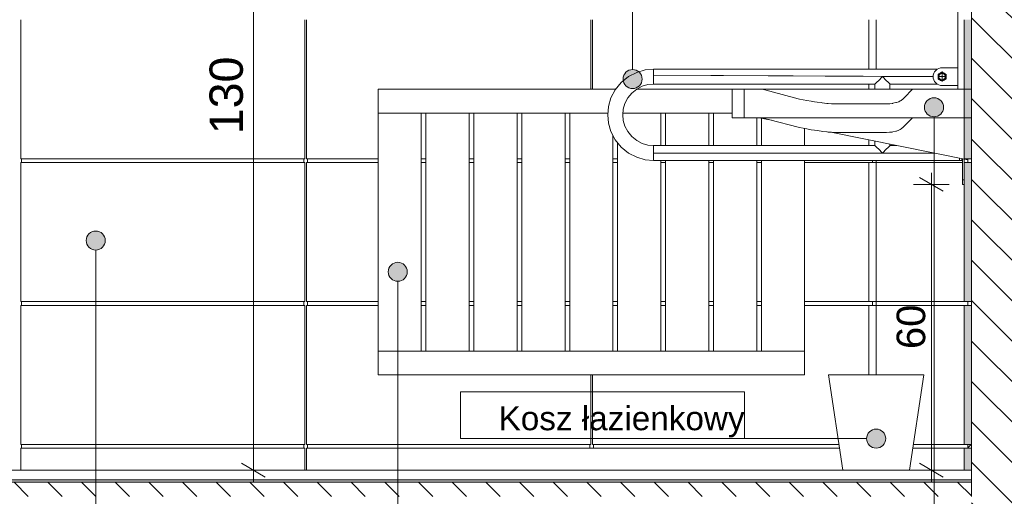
# Model space of a CAD drawing. Extents: x 180 to 5640, y 54 to 2910.
# Tile 5 of 8: x 3516 to 4549, y 749 to 1249. Entities that reach past the tile are written whole.
import ezdxf
from ezdxf.xclip import XClip

# ---------------------------------------------------------------- set-up
doc = ezdxf.new("R2010")
doc.units = 0
doc.header["$MEASUREMENT"] = 0
doc.header["$XCLIPFRAME"] = 0
for name, color, linetype in [('300-W Płytki wnętrza', 7, 'Continuous'), ('331-W Wyposażenie stałe - łazienka', 7, 'Continuous'), ('332-W Wyposażenie dodatkowe - łazienka', 7, 'Continuous'), ('380-W Istniejące elementy_ rury_ skrzynki', 7, 'Continuous'), ('399-W Wymiary i opisy', 7, 'Continuous'), ('420-K Ściany', 7, 'Continuous'), ('460-K Stropy - wymieniane warstwy', 7, 'Continuous'), ('820-G Rysunki Obrazki', 7, 'Continuous')]:
    doc.layers.add(name, color=color, linetype=linetype)
doc.styles.add('STYL_AUTOMATYCZNY_2', font='arial.ttf')
doc.styles.add('STYL_AUTOMATYCZNY_3', font='arial.ttf')
pattern_1 = [(45, (26584.86, 776.43), (-88.38835, 88.38835), []), (45, (26567.18, 794.11), (-88.38835, 88.38835), []), (45, (26549.5, 811.79), (-88.38835, 88.38835), [])]

# ---------------------------------------------------------------- blocks, each defined once
blk = doc.blocks.new('*X2')
at = {"layer": '460-K Stropy - wymieniane warstwy', "linetype": 'Continuous', "lineweight": 0}
blk.add_hatch(color=94, dxfattribs=at).paths.add_polyline_path([(2739.9, 766.4), (2739.9, 763.9), (4514.9, 763.9), (4514.9, 766.4)])
blk = doc.blocks.new('Rysunek_1_1', base_point=(26584.9, 776.4))
at = {"layer": '300-W Płytki wnętrza', "linetype": 'Continuous', "lineweight": 0, "true_color": 0xbedebe}
for points in [[(4514.9, 1249.4), (4507.4, 1249.4), (4507.4, 1103.4), (4514.9, 1103.4)], [(4514.9, 1099.4), (4507.4, 1099.4), (4507.4, 953.4), (4514.9, 953.4)], [(4514.9, 949.4), (4507.4, 949.4), (4507.4, 803.4), (4514.9, 803.4)], [(4514.9, 799.4), (4507.4, 799.4), (4507.4, 776.4), (4514.9, 776.4)]]:
    blk.add_hatch(color=9, dxfattribs=at).paths.add_polyline_path(points)
at = {"layer": '300-W Płytki wnętrza', "linetype": 'Continuous', "lineweight": 0}
h = blk.add_hatch(dxfattribs=at)
h.set_pattern_fill('Aluminium_0001', color=94, style=0, pattern_type=2)
h.set_pattern_definition(pattern_1)
h.paths.add_polyline_path([(4514.9, 1103.4), (4511.1, 1103.4), (4511.1, 1099.4), (4514.9, 1099.4)])
h = blk.add_hatch(dxfattribs=at)
h.set_pattern_fill('Aluminium_0001', color=94, style=0, pattern_type=2)
h.set_pattern_definition(pattern_1)
h.paths.add_polyline_path([(4514.9, 953.4), (4511.1, 953.4), (4511.1, 949.4), (4514.9, 949.4)])
h = blk.add_hatch(dxfattribs=at)
h.set_pattern_fill('Aluminium_0001', color=94, style=0, pattern_type=2)
h.set_pattern_definition(pattern_1)
h.paths.add_polyline_path([(4514.9, 803.4), (4511.1, 803.4), (4511.1, 799.4), (4514.9, 799.4)])
at = {"layer": '420-K Ściany', "linetype": 'Continuous', "lineweight": 13}
h = blk.add_hatch(dxfattribs=at)
h.set_pattern_fill('Ściany_istniejące_0001', color=8, style=0, pattern_type=2)
h.set_pattern_definition([(135, (26584.855, 776.434), (21.213203, 21.213203), [])])
h.paths.add_polyline_path([(4514.9, 2036.4), (4514.9, 738.9), (4577.4, 738.9), (4577.4, 2036.4)])
at = {"layer": '460-K Stropy - wymieniane warstwy', "linetype": 'Continuous', "lineweight": 0}
h = blk.add_hatch(dxfattribs=at)
h.set_pattern_fill('Beton_wylewka_0001', color=94, style=0, pattern_type=2)
h.set_pattern_definition([(135, (26584.855, 776.434), (35.35534, 35.35534), [37.5, -12.5]), (135, (26549.5, 776.434), (35.35534, 35.35534), [37.5, -12.5])])
h.paths.add_polyline_path([(2739.9, 748.9), (4514.9, 748.9), (4514.9, 763.9), (2739.9, 763.9)])
at = {"layer": '820-G Rysunki Obrazki', "linetype": 'Continuous', "lineweight": 13}
for points in [[(4149.4, 1187.1), (4150.1, 1183.3), (4152.3, 1180), (4155.5, 1177.8), (4159.4, 1177.1), (4163.2, 1177.8), (4166.4, 1180), (4168.6, 1183.3), (4169.4, 1187.1), (4168.6, 1190.9), (4166.4, 1194.1), (4163.2, 1196.3), (4159.4, 1197.1), (4155.5, 1196.3), (4152.3, 1194.1), (4150.1, 1190.9)], [(4465.6, 1157.4), (4466.4, 1153.6), (4468.5, 1150.4), (4471.8, 1148.2), (4475.6, 1147.4), (4479.4, 1148.2), (4482.7, 1150.4), (4484.9, 1153.6), (4485.6, 1157.4), (4484.9, 1161.3), (4482.7, 1164.5), (4479.4, 1166.7), (4475.6, 1167.4), (4471.8, 1166.7), (4468.5, 1164.5), (4466.4, 1161.3)], [(3586.1, 1017.5), (3586.9, 1013.7), (3589.1, 1010.4), (3592.3, 1008.3), (3596.1, 1007.5), (3600, 1008.3), (3603.2, 1010.4), (3605.4, 1013.7), (3606.1, 1017.5), (3605.4, 1021.3), (3603.2, 1024.6), (3600, 1026.7), (3596.1, 1027.5), (3592.3, 1026.7), (3589.1, 1024.6), (3586.9, 1021.3)], [(3903, 984.7), (3903.7, 980.8), (3905.9, 977.6), (3909.1, 975.4), (3913, 974.7), (3916.8, 975.4), (3920, 977.6), (3922.2, 980.8), (3923, 984.7), (3922.2, 988.5), (3920, 991.7), (3916.8, 993.9), (3913, 994.7), (3909.1, 993.9), (3905.9, 991.7), (3903.7, 988.5)], [(4404.9, 809.5), (4405.6, 805.6), (4407.8, 802.4), (4411, 800.2), (4414.9, 799.5), (4418.7, 800.2), (4421.9, 802.4), (4424.1, 805.6), (4424.9, 809.5), (4424.1, 813.3), (4421.9, 816.5), (4418.7, 818.7), (4414.9, 819.5), (4411, 818.7), (4407.8, 816.5), (4405.6, 813.3)]]:
    blk.add_hatch(color=154, dxfattribs=at).paths.add_polyline_path(points)
at = {"layer": '300-W Płytki wnętrza', "color": 94, "linetype": 'Continuous', "lineweight": 0, "ltscale": 0.5}
for p, q in [((3517.4, 1249.4), (3517.4, 1103.4)), ((3815.4, 1103.4), (3815.4, 1249.4)), ((3817.4, 1249.4), (3817.4, 1103.4)), ((4115.4, 1176.4), (4115.4, 1249.4)), ((4117.4, 1249.4), (4117.4, 1176.4)), ((4407.4, 1197.5), (4407.4, 1249.4)), ((4414.9, 1249.4), (4414.9, 1197.5)), ((4407.4, 1176.4), (4407.4, 1181.7)), ((4507.4, 1176.4), (4507.4, 1103.4)), ((4407.4, 1117.3), (4407.4, 1123.2)), ((3517.4, 1103.4), (3815.4, 1103.4)), ((3815.4, 1099.4), (3517.4, 1099.4)), ((3517.4, 1099.4), (3517.4, 953.4)), ((3518.4, 1101.4), (3518.4, 1103.4)), ((3518.4, 1099.4), (3518.4, 1101.4)), ((3814.4, 1101.4), (3814.4, 1103.4)), ((3814.4, 1099.4), (3814.4, 1101.4)), ((3815.4, 953.4), (3815.4, 1099.4)), ((3817.4, 1103.4), (3892.4, 1103.4)), ((3892.4, 1099.4), (3817.4, 1099.4)), ((3817.4, 1099.4), (3817.4, 953.4)), ((3818.4, 1101.4), (3818.4, 1103.4)), ((3818.4, 1099.4), (3818.4, 1101.4)), ((3937.6, 1103.4), (3942.6, 1103.4)), ((3942.6, 1099.4), (3937.6, 1099.4)), ((3987.9, 1103.4), (3992.9, 1103.4)), ((3992.9, 1099.4), (3987.9, 1099.4)), ((4038.2, 1103.4), (4043.2, 1103.4)), ((4043.2, 1099.4), (4038.2, 1099.4)), ((4088.5, 1103.4), (4093.5, 1103.4)), ((4093.5, 1099.4), (4088.5, 1099.4)), ((4138.7, 1103.4), (4143.7, 1103.4)), ((4143.7, 1099.4), (4138.7, 1099.4)), ((4194, 1099.4), (4189, 1099.4)), ((4244.3, 1099.4), (4239.3, 1099.4)), ((4294.6, 1099.4), (4289.6, 1099.4)), ((4407.4, 1099.4), (4339.9, 1099.4)), ((4407.4, 953.4), (4407.4, 1099.4)), ((4411.1, 1099.4), (4407.4, 1099.4)), ((4411.1, 1101.5), (4411.1, 1099.4)), ((4411.1, 1099.4), (4414.9, 1099.4)), ((4414.9, 1099.4), (4414.9, 1101.5)), ((4505.6, 1099.4), (4414.9, 1099.4)), ((4414.9, 1099.4), (4414.9, 953.4)), ((4511.1, 1103.4), (4507.4, 1103.4)), ((4507.4, 1099.4), (4507.4, 953.4)), ((4511.1, 1099.4), (4507.4, 1099.4)), ((4511.1, 1103.4), (4511.1, 1099.4)), ((4514.9, 1103.4), (4511.1, 1103.4)), ((4514.9, 1099.4), (4511.1, 1099.4)), ((3517.4, 953.4), (3815.4, 953.4)), ((3518.4, 951.4), (3518.4, 953.4)), ((3518.4, 949.4), (3518.4, 951.4)), ((3814.4, 951.4), (3814.4, 953.4)), ((3814.4, 949.4), (3814.4, 951.4)), ((3817.4, 953.4), (3892.4, 953.4)), ((3818.4, 951.4), (3818.4, 953.4)), ((3818.4, 949.4), (3818.4, 951.4)), ((3937.6, 953.4), (3942.6, 953.4)), ((3987.9, 953.4), (3992.9, 953.4)), ((4038.2, 953.4), (4043.2, 953.4)), ((4088.5, 953.4), (4093.5, 953.4)), ((4138.7, 953.4), (4143.7, 953.4)), ((4189, 953.4), (4194, 953.4)), ((4239.3, 953.4), (4244.3, 953.4)), ((4289.6, 953.4), (4294.6, 953.4)), ((4339.9, 953.4), (4407.4, 953.4)), ((4411.1, 953.4), (4407.4, 953.4)), ((4414.9, 953.4), (4411.1, 953.4)), ((4411.1, 953.4), (4411.1, 949.4)), ((4414.9, 949.4), (4414.9, 953.4)), ((4414.9, 953.4), (4507.4, 953.4)), ((4511.1, 953.4), (4507.4, 953.4)), ((4511.1, 953.4), (4511.1, 949.4)), ((4514.9, 953.4), (4511.1, 953.4)), ((3815.4, 949.4), (3517.4, 949.4)), ((3517.4, 949.4), (3517.4, 803.4)), ((3815.4, 803.4), (3815.4, 949.4)), ((3892.4, 949.4), (3817.4, 949.4)), ((3817.4, 949.4), (3817.4, 803.4)), ((3942.6, 949.4), (3937.6, 949.4)), ((3992.9, 949.4), (3987.9, 949.4)), ((4043.2, 949.4), (4038.2, 949.4)), ((4093.5, 949.4), (4088.5, 949.4)), ((4143.7, 949.4), (4138.7, 949.4)), ((4194, 949.4), (4189, 949.4)), ((4244.3, 949.4), (4239.3, 949.4)), ((4294.6, 949.4), (4289.6, 949.4)), ((4407.4, 949.4), (4339.9, 949.4)), ((4407.4, 876.4), (4407.4, 949.4)), ((4411.1, 949.4), (4407.4, 949.4)), ((4411.1, 949.4), (4414.9, 949.4)), ((4507.4, 949.4), (4414.9, 949.4)), ((4414.9, 949.4), (4414.9, 876.4)), ((4507.4, 949.4), (4507.4, 803.4)), ((4511.1, 949.4), (4507.4, 949.4)), ((4514.9, 949.4), (4511.1, 949.4)), ((4115.4, 803.4), (4115.4, 876.4)), ((4117.4, 876.4), (4117.4, 803.4)), ((3517.4, 803.4), (3815.4, 803.4)), ((3815.4, 799.4), (3517.4, 799.4)), ((3517.4, 799.4), (3517.4, 776.4)), ((3518.4, 801.4), (3518.4, 803.4)), ((3518.4, 799.4), (3518.4, 801.4)), ((3814.4, 801.4), (3814.4, 803.4)), ((3814.4, 799.4), (3814.4, 801.4)), ((3815.4, 776.4), (3815.4, 799.4)), ((3817.4, 803.4), (4115.4, 803.4)), ((4116.4, 799.4), (3817.4, 799.4)), ((3817.4, 799.4), (3817.4, 776.4)), ((3818.4, 801.4), (3818.4, 803.4)), ((3818.4, 799.4), (3818.4, 801.4)), ((4114.4, 799.4), (4114.4, 803.4)), ((4376.4, 799.4), (4116.4, 799.4)), ((4117.4, 803.4), (4375.8, 803.4)), ((4118.4, 799.4), (4118.4, 803.4)), ((4507.4, 799.4), (4453.3, 799.4)), ((4453.9, 803.4), (4507.4, 803.4)), ((4511.1, 803.4), (4507.4, 803.4)), ((4507.4, 799.4), (4507.4, 776.4)), ((4511.1, 799.4), (4507.4, 799.4)), ((4511.1, 803.4), (4511.1, 799.4)), ((4514.9, 803.4), (4511.1, 803.4)), ((4514.9, 799.4), (4511.1, 799.4)), ((4514.9, 776.4), (4507.4, 776.4))]:
    blk.add_line(p, q, dxfattribs=at)
at = {"layer": '331-W Wyposażenie stałe - łazienka', "color": 150, "linetype": 'Continuous', "lineweight": 5, "ltscale": 0.5}
for p, q in [((4263.9, 1176.4), (4263.8, 1176.4)), ((4263.8, 1146.4), (4263.8, 1176.4)), ((4267.4, 1176.4), (4263.9, 1176.4)), ((4276.3, 1176.4), (4267.4, 1176.4)), ((4296.3, 1176.4), (4295.2, 1176.4)), ((4295.2, 1176.4), (4303.5, 1174.2)), ((4299.3, 1176.4), (4296.3, 1176.4)), ((4304.1, 1176.4), (4299.3, 1176.4)), ((4310.2, 1176.4), (4304.1, 1176.4)), ((4316.9, 1176.4), (4310.2, 1176.4)), ((4431.3, 1176.4), (4316.9, 1176.4)), ((4438, 1176.4), (4431.3, 1176.4)), ((4444.1, 1176.4), (4438, 1176.4)), ((4448.8, 1176.4), (4444.1, 1176.4)), ((4451.9, 1176.4), (4448.8, 1176.4)), ((4453, 1176.4), (4451.9, 1176.4)), ((4333, 1166.4), (4334.6, 1166.1)), ((4443.4, 1166.4), (4441.1, 1164.7)), ((4263.9, 1146.4), (4263.8, 1146.4)), ((4267.4, 1146.4), (4263.9, 1146.4)), ((4276.3, 1146.4), (4267.4, 1146.4)), ((4305.2, 1143.8), (4292.1, 1146.4)), ((4296.3, 1146.4), (4295.2, 1146.4)), ((4295.2, 1146.4), (4303.5, 1144.2)), ((4299.3, 1146.4), (4296.3, 1146.4)), ((4304.1, 1146.4), (4299.3, 1146.4)), ((4310.2, 1146.4), (4304.1, 1146.4)), ((4316.9, 1146.4), (4310.2, 1146.4)), ((4431.3, 1146.4), (4316.9, 1146.4)), ((4333, 1136.4), (4334.6, 1136.1)), ((4438, 1146.4), (4431.3, 1146.4)), ((4444.1, 1146.4), (4438, 1146.4)), ((4443.4, 1136.4), (4441.1, 1134.7)), ((4448.8, 1146.4), (4444.1, 1146.4)), ((4451.9, 1146.4), (4448.8, 1146.4)), ((4453, 1146.4), (4451.9, 1146.4)), ((4511.1, 1102.2), (4367.2, 1131.3))]:
    blk.add_line(p, q, dxfattribs=at)
at = {"layer": '331-W Wyposażenie stałe - łazienka', "color": 150, "linetype": 'Continuous', "lineweight": 20, "ltscale": 0.5}
for p, q in [((4276.3, 1176.4), (4276.3, 1146.4)), ((4500.7, 1176.4), (4453, 1176.4)), ((4507.4, 1176.4), (4500.7, 1176.4)), ((4514.9, 1176.4), (4507.4, 1176.4)), ((4453, 1146.4), (4514.9, 1146.4))]:
    blk.add_line(p, q, dxfattribs=at)
at = {"layer": '331-W Wyposażenie stałe - łazienka', "color": 150, "linetype": 'Continuous', "lineweight": 20, "ltscale": 0.5, "flags": 128}
for points in [[(4453, 1176.4), (4444.4, 1167.5), (4443.4, 1166.4), (4441.1, 1164.7), (4440.1, 1164.2), (4438.6, 1163.3), (4436.4, 1162.5), (4435.6, 1162.3), (4432.5, 1161.6), (4432.4, 1161.5), (4431.7, 1161.4), (4429.1, 1161.2), (4428.9, 1161.2), (4425.9, 1161.1), (4420.7, 1161.1), (4372, 1161.1), (4371.7, 1161.1), (4368.2, 1161.2), (4367.9, 1161.2), (4364.4, 1161.4), (4363.4, 1161.5), (4363.3, 1161.5), (4358.4, 1162.1), (4357.2, 1162.3), (4352.9, 1162.9), (4350.1, 1163.3), (4346.9, 1163.9), (4342.1, 1164.7), (4334.6, 1166.1), (4333, 1166.4), (4303.5, 1174.2), (4295.2, 1176.4), (4276.3, 1176.4)], [(4276.3, 1146.4), (4295.2, 1146.4), (4303.5, 1144.2), (4333, 1136.4), (4334.6, 1136.1), (4342.1, 1134.7), (4346.9, 1133.9), (4350.1, 1133.3), (4352.9, 1132.9), (4357.2, 1132.3), (4358.4, 1132.1), (4363.3, 1131.5), (4363.4, 1131.5), (4364.4, 1131.4), (4367.9, 1131.2), (4368.2, 1131.2), (4371.7, 1131.1), (4372, 1131.1), (4420.7, 1131.1), (4425.9, 1131.1), (4428.9, 1131.2), (4429.1, 1131.2), (4431.7, 1131.4), (4432.4, 1131.5), (4432.5, 1131.6), (4435.6, 1132.3), (4436.4, 1132.5), (4438.6, 1133.3), (4440.1, 1134.2), (4441.1, 1134.7), (4443.4, 1136.4), (4444.4, 1137.5), (4453, 1146.4)]]:
    blk.add_lwpolyline(points, dxfattribs=at)
at = {"layer": '332-W Wyposażenie dodatkowe - łazienka', "color": 150, "linetype": 'Continuous', "lineweight": 20, "ltscale": 0.5}
for p, q in [((4500.7, 1576.4), (4500.7, 1176.4)), ((4507.4, 1249.4), (4507.4, 1176.4))]:
    blk.add_line(p, q, dxfattribs=at)
at = {"layer": '332-W Wyposażenie dodatkowe - łazienka', "color": 150, "linetype": 'Continuous', "lineweight": 13, "ltscale": 0.5}
for p, q in [((4365.6, 876.4), (4364.9, 876.4)), ((4364.9, 876.4), (4379.9, 776.4)), ((4367.9, 876.4), (4365.6, 876.4)), ((4371.6, 876.4), (4367.9, 876.4)), ((4376.6, 876.4), (4371.6, 876.4)), ((4382.7, 876.4), (4376.6, 876.4)), ((4389.9, 876.4), (4382.7, 876.4)), ((4397.8, 876.4), (4389.9, 876.4)), ((4406.2, 876.4), (4397.8, 876.4)), ((4414.9, 876.4), (4406.2, 876.4)), ((4423.5, 876.4), (4414.9, 876.4)), ((4432, 876.4), (4423.5, 876.4)), ((4439.9, 876.4), (4432, 876.4)), ((4447, 876.4), (4439.9, 876.4)), ((4453.2, 876.4), (4447, 876.4)), ((4464.9, 876.4), (4449.9, 776.4)), ((4458.2, 876.4), (4453.2, 876.4)), ((4461.8, 876.4), (4458.2, 876.4)), ((4464.1, 876.4), (4461.8, 876.4)), ((4464.9, 876.4), (4464.1, 876.4))]:
    blk.add_line(p, q, dxfattribs=at)
at = {"layer": '380-W Istniejące elementy_ rury_ skrzynki', "color": 150, "linetype": 'Continuous', "lineweight": 13, "ltscale": 0.5}
for p, q in [((4480.5, 1198.3), (4478.9, 1197.4)), ((4482.3, 1198.8), (4480.5, 1198.3)), ((4484, 1199), (4482.3, 1198.8)), ((4500.7, 1199), (4484, 1199)), ((4155.1, 1189.7), (4147.4, 1183.4)), ((4163.7, 1194.1), (4155.1, 1189.7)), ((4172.6, 1196.7), (4163.7, 1194.1)), ((4181.3, 1197.5), (4172.6, 1196.7)), ((4181.3, 1197.4), (4181.3, 1197.5)), ((4479, 1197.5), (4181.3, 1197.5)), ((4181.3, 1196.9), (4181.3, 1197.4)), ((4181.3, 1196.2), (4181.3, 1196.9)), ((4181.3, 1195.2), (4181.3, 1196.2)), ((4181.3, 1193.9), (4181.3, 1195.2)), ((4181.3, 1192.5), (4181.3, 1193.9)), ((4181.3, 1191.1), (4181.3, 1192.5)), ((4181.3, 1189.6), (4181.3, 1191.1)), ((4181.3, 1191.1), (4474.6, 1189.6)), ((4421.5, 1189.6), (4181.3, 1191.1)), ((4181.3, 1188.2), (4181.3, 1189.6)), ((4181.3, 1186.7), (4181.3, 1188.2)), ((4420, 1188.2), (4418.6, 1186.7)), ((4421.5, 1189.6), (4420, 1188.2)), ((4422.9, 1188.2), (4421.5, 1189.6)), ((4474.6, 1189.6), (4421.5, 1189.6)), ((4424.4, 1186.7), (4422.9, 1188.2)), ((4474.8, 1191.3), (4474.6, 1189.6)), ((4474.6, 1189.6), (4474.8, 1187.9)), ((4475.3, 1193.1), (4474.8, 1191.3)), ((4476.2, 1194.7), (4475.3, 1193.1)), ((4477.4, 1196.2), (4476.2, 1194.7)), ((4478.9, 1197.4), (4477.4, 1196.2)), ((4480.8, 1192.6), (4479.8, 1192)), ((4479.8, 1192), (4479.8, 1191.5)), ((4479.8, 1191.5), (4479.8, 1190.9)), ((4479.8, 1190.9), (4479.8, 1190.3)), ((4479.8, 1190.3), (4479.8, 1189.6)), ((4479.8, 1189.6), (4480.1, 1189.6)), ((4479.8, 1189.6), (4479.8, 1189)), ((4479.8, 1189), (4479.8, 1188.3)), ((4479.8, 1188.3), (4479.8, 1187.8)), ((4480.2, 1190.3), (4480.1, 1189.6)), ((4480.1, 1189.6), (4480.2, 1188.9)), ((4480.4, 1191), (4480.2, 1190.3)), ((4480.2, 1189.6), (4480.3, 1189.6)), ((4480.2, 1189.6), (4480.2, 1189.6)), ((4480.2, 1189.6), (4480.2, 1189.6)), ((4480.4, 1188.2), (4480.2, 1188.9)), ((4480.3, 1189.6), (4480.4, 1189.6)), ((4480.4, 1191), (4480.8, 1191.7)), ((4480.4, 1189.6), (4480.5, 1189.6)), ((4480.4, 1189.6), (4480.4, 1189.6)), ((4480.8, 1187.5), (4480.4, 1188.2)), ((4480.5, 1189.6), (4480.6, 1189.6)), ((4480.7, 1190.2), (4480.6, 1189.6)), ((4480.7, 1190.1), (4480.6, 1189.6)), ((4480.7, 1190.1), (4480.6, 1189.6)), ((4480.7, 1190), (4480.6, 1189.6)), ((4480.7, 1189.8), (4480.6, 1189.6)), ((4480.7, 1189.7), (4480.6, 1189.6)), ((4480.6, 1189.6), (4480.7, 1189.6)), ((4480.6, 1189.6), (4480.7, 1189.1)), ((4480.6, 1189.6), (4480.7, 1189.1)), ((4480.6, 1189.6), (4480.7, 1189.2)), ((4480.6, 1189.6), (4480.7, 1189.3)), ((4480.6, 1189.6), (4480.7, 1189.4)), ((4480.6, 1189.6), (4480.7, 1189.5)), ((4480.9, 1190.9), (4480.7, 1190.2)), ((4480.7, 1190.2), (4480.7, 1190.2)), ((4480.7, 1190.2), (4480.7, 1190.2)), ((4480.9, 1189.6), (4480.7, 1189.6)), ((4480.7, 1189), (4480.9, 1188.4)), ((4480.7, 1189), (4480.7, 1189)), ((4480.7, 1189), (4480.7, 1189)), ((4481.3, 1192.9), (4480.8, 1192.6)), ((4480.8, 1191.7), (4481.3, 1192.3)), ((4481.2, 1191.5), (4480.9, 1190.9)), ((4481.2, 1189.6), (4480.9, 1189.6)), ((4480.9, 1188.4), (4481.2, 1187.8)), ((4481.6, 1192), (4481.2, 1191.5)), ((4481.6, 1189.6), (4481.2, 1189.6)), ((4481.9, 1193.2), (4481.3, 1192.9)), ((4481.9, 1192.8), (4481.3, 1192.3)), ((4482.1, 1192.4), (4481.6, 1192)), ((4482.1, 1189.6), (4481.6, 1189.6)), ((4482.5, 1193.6), (4481.9, 1193.2)), ((4481.9, 1192.8), (4482.6, 1193.2)), ((4481.9, 1193.2), (4481.9, 1193.2)), ((4482.7, 1192.7), (4482.1, 1192.4)), ((4482.7, 1189.6), (4482.1, 1189.6)), ((4483, 1193.9), (4482.5, 1193.6)), ((4482.6, 1193.2), (4483.3, 1193.4)), ((4483.4, 1192.9), (4482.7, 1192.7)), ((4483.4, 1189.6), (4482.7, 1189.6)), ((4483.5, 1194.2), (4483, 1193.9)), ((4483.3, 1193.4), (4484, 1193.5)), ((4484, 1193), (4483.4, 1192.9)), ((4483.4, 1189.6), (4484, 1189.6)), ((4484, 1194.5), (4483.5, 1194.2)), ((4483.5, 1194.2), (4483.5, 1194.2)), ((4484.5, 1194.2), (4484, 1194.5)), ((4484, 1193.5), (4484.7, 1193.4)), ((4484, 1193), (4484, 1192.9)), ((4484.6, 1192.9), (4484, 1193)), ((4484, 1192.7), (4484, 1192.9)), ((4484, 1192.4), (4484, 1192.7)), ((4484, 1192), (4484, 1192.4)), ((4484, 1191.5), (4484, 1192)), ((4484, 1190.9), (4484, 1191.5)), ((4484, 1190.2), (4484, 1190.9)), ((4484, 1190.2), (4484, 1189.6)), ((4484, 1189.6), (4484.6, 1189.6)), ((4484, 1189.6), (4484, 1189)), ((4484, 1189), (4484, 1188.4)), ((4484, 1188.4), (4484, 1187.8)), ((4485, 1193.9), (4484.5, 1194.2)), ((4485.2, 1192.7), (4484.6, 1192.9)), ((4484.6, 1189.6), (4485.2, 1189.6)), ((4484.7, 1193.4), (4485.4, 1193.2)), ((4485.5, 1193.6), (4485, 1193.9)), ((4485.8, 1192.4), (4485.2, 1192.7)), ((4485.2, 1189.6), (4485.8, 1189.6)), ((4485.4, 1193.2), (4486.1, 1192.8)), ((4486.1, 1193.2), (4485.5, 1193.6)), ((4486.3, 1192), (4485.8, 1192.4)), ((4485.8, 1189.6), (4486.3, 1189.6)), ((4486.6, 1192.9), (4486.1, 1193.2)), ((4486.1, 1192.8), (4486.7, 1192.3)), ((4486.8, 1191.5), (4486.3, 1192)), ((4486.3, 1189.6), (4486.8, 1189.6)), ((4487.2, 1192.6), (4486.6, 1192.9)), ((4486.7, 1192.3), (4487.2, 1191.7)), ((4487.1, 1190.9), (4486.8, 1191.5)), ((4486.8, 1189.6), (4487.1, 1189.6)), ((4486.8, 1187.8), (4487.1, 1188.4)), ((4487.3, 1190.2), (4487.1, 1190.9)), ((4487.1, 1189.6), (4487.3, 1189.6)), ((4487.1, 1188.4), (4487.3, 1189)), ((4488.2, 1192), (4487.2, 1192.6)), ((4487.2, 1191.7), (4487.6, 1191)), ((4487.6, 1188.2), (4487.2, 1187.5)), ((4487.3, 1190.2), (4487.3, 1190.2)), ((4487.3, 1190.2), (4487.3, 1190.2)), ((4487.3, 1189.6), (4487.3, 1190.2)), ((4487.3, 1189.6), (4487.3, 1190.1)), ((4487.3, 1189.6), (4487.3, 1190.1)), ((4487.3, 1189.6), (4487.3, 1190)), ((4487.3, 1189.6), (4487.3, 1189.8)), ((4487.3, 1189.6), (4487.3, 1189.7)), ((4487.3, 1189.6), (4487.4, 1189.6)), ((4487.3, 1189.6), (4487.3, 1189.6)), ((4487.3, 1189.5), (4487.3, 1189.6)), ((4487.3, 1189.4), (4487.3, 1189.6)), ((4487.3, 1189.3), (4487.3, 1189.6)), ((4487.3, 1189.2), (4487.3, 1189.6)), ((4487.3, 1189.1), (4487.3, 1189.6)), ((4487.3, 1189.1), (4487.3, 1189.6)), ((4487.3, 1189), (4487.3, 1189.1)), ((4487.3, 1189.1), (4487.3, 1189)), ((4487.4, 1189.6), (4487.5, 1189.6)), ((4487.5, 1189.6), (4487.6, 1189.6)), ((4487.6, 1191), (4487.8, 1190.3)), ((4487.6, 1189.6), (4487.7, 1189.6)), ((4487.8, 1188.9), (4487.6, 1188.2)), ((4487.7, 1189.6), (4487.8, 1189.6)), ((4487.8, 1190.3), (4487.8, 1189.6)), ((4487.8, 1189.6), (4488.2, 1189.6)), ((4487.8, 1189.6), (4487.8, 1189.6)), ((4487.8, 1189.6), (4487.8, 1189.6)), ((4487.8, 1188.9), (4487.8, 1189.6)), ((4488.2, 1191.5), (4488.2, 1192)), ((4488.2, 1190.9), (4488.2, 1191.5)), ((4488.2, 1190.3), (4488.2, 1190.9)), ((4488.2, 1189.6), (4488.2, 1190.3)), ((4488.2, 1189), (4488.2, 1189.6)), ((4488.2, 1188.3), (4488.2, 1189)), ((4488.2, 1187.8), (4488.2, 1188.3)), ((4147.4, 1183.4), (4141.2, 1175.8)), ((4163.7, 1176.5), (4169.5, 1179.5)), ((4169.5, 1179.5), (4175.5, 1181.2)), ((4175.5, 1181.2), (4181.3, 1181.7)), ((4181.3, 1185.3), (4181.3, 1186.7)), ((4181.3, 1184.1), (4181.3, 1185.3)), ((4181.3, 1183), (4181.3, 1184.1)), ((4181.3, 1182.3), (4181.3, 1183)), ((4181.3, 1181.9), (4181.3, 1182.3)), ((4181.3, 1181.7), (4181.3, 1181.9)), ((4181.3, 1181.7), (4413.6, 1181.7)), ((4413.7, 1181.9), (4413.6, 1181.7)), ((4413.6, 1181.7), (4413.6, 1176.4)), ((4414.2, 1182.3), (4413.7, 1181.9)), ((4414.9, 1183), (4414.2, 1182.3)), ((4415.9, 1184.1), (4414.9, 1183)), ((4417.2, 1185.3), (4415.9, 1184.1)), ((4418.6, 1186.7), (4417.2, 1185.3)), ((4425.8, 1185.3), (4424.4, 1186.7)), ((4427, 1184.1), (4425.8, 1185.3)), ((4428.1, 1183), (4427, 1184.1)), ((4428.8, 1182.3), (4428.1, 1183)), ((4429.2, 1181.9), (4428.8, 1182.3)), ((4429.4, 1181.7), (4429.2, 1181.9)), ((4429.4, 1176.4), (4429.4, 1181.7)), ((4429.4, 1181.7), (4479, 1181.7)), ((4474.8, 1187.9), (4475.3, 1186.2)), ((4475.3, 1186.2), (4476.2, 1184.5)), ((4476.2, 1184.5), (4477.4, 1183)), ((4477.4, 1183), (4478.9, 1181.8)), ((4478.9, 1181.8), (4480.5, 1180.9)), ((4479.8, 1187.8), (4479.8, 1187.2)), ((4479.8, 1187.2), (4480.8, 1186.6)), ((4480.5, 1180.9), (4482.3, 1180.4)), ((4480.8, 1187.5), (4481.3, 1186.9)), ((4480.8, 1186.6), (4481.3, 1186.3)), ((4481.2, 1187.8), (4481.6, 1187.3)), ((4481.9, 1186.4), (4481.3, 1186.9)), ((4481.3, 1186.9), (4481.9, 1186.4)), ((4481.3, 1186.3), (4481.9, 1186)), ((4481.6, 1187.3), (4482.1, 1186.8)), ((4482.6, 1186), (4481.9, 1186.4)), ((4481.9, 1186), (4482.4, 1185.7)), ((4482.1, 1186.8), (4482.7, 1186.5)), ((4482.3, 1180.4), (4484, 1180.3)), ((4482.4, 1185.7), (4483, 1185.4)), ((4482.6, 1186), (4483.3, 1185.8)), ((4482.7, 1186.5), (4483.4, 1186.3)), ((4483, 1185.4), (4483.5, 1185.1)), ((4483.3, 1185.8), (4484, 1185.8)), ((4483.4, 1186.3), (4484, 1186.3)), ((4483.5, 1185.1), (4484, 1184.8)), ((4484, 1187.8), (4484, 1187.3)), ((4484, 1187.3), (4484, 1186.8)), ((4484, 1186.8), (4484, 1186.5)), ((4484, 1186.5), (4484, 1186.3)), ((4484, 1186.3), (4484, 1186.3)), ((4484, 1186.3), (4484.6, 1186.3)), ((4484, 1185.8), (4484.7, 1185.8)), ((4484, 1184.8), (4484.5, 1185.1)), ((4484, 1180.3), (4500.7, 1180.3)), ((4484.5, 1185.1), (4485, 1185.4)), ((4484.6, 1186.3), (4485.2, 1186.5)), ((4485.4, 1186), (4484.7, 1185.8)), ((4485, 1185.4), (4485.5, 1185.7)), ((4485.2, 1186.5), (4485.8, 1186.8)), ((4486.1, 1186.4), (4485.4, 1186)), ((4485.5, 1185.7), (4486.1, 1186)), ((4485.8, 1186.8), (4486.3, 1187.3)), ((4486.1, 1186.4), (4486.7, 1186.9)), ((4486.1, 1186), (4486.6, 1186.3)), ((4486.3, 1187.3), (4486.8, 1187.8)), ((4486.6, 1186.3), (4487.2, 1186.6)), ((4487.2, 1187.5), (4486.7, 1186.9)), ((4486.7, 1186.9), (4486.7, 1186.9)), ((4487.2, 1186.6), (4487.4, 1186.7)), ((4487.4, 1186.7), (4488.2, 1187.2)), ((4488.2, 1187.2), (4488.2, 1187.8)), ((4141.2, 1175.8), (4136.7, 1167.2)), ((4154.3, 1167.2), (4158.5, 1172.3)), ((4158.5, 1172.3), (4163.7, 1176.5)), ((4134.1, 1158.2), (4133.3, 1149.5)), ((4136.7, 1167.2), (4134.1, 1158.2)), ((4149.6, 1155.4), (4151.3, 1161.4)), ((4151.3, 1161.4), (4154.3, 1167.2)), ((4133.3, 1149.5), (4134.1, 1140.8)), ((4149.1, 1149.5), (4149.6, 1155.4)), ((4149.6, 1143.6), (4149.1, 1149.5)), ((4134.1, 1140.8), (4136.7, 1131.9)), ((4151.3, 1137.6), (4149.6, 1143.6)), ((4154.3, 1131.9), (4151.3, 1137.6)), ((4136.7, 1131.9), (4141.2, 1123.3)), ((4158.5, 1126.7), (4154.3, 1131.9)), ((4163.7, 1122.5), (4158.5, 1126.7)), ((4141.2, 1123.3), (4147.4, 1115.6)), ((4169.5, 1119.5), (4163.7, 1122.5)), ((4175.5, 1117.8), (4169.5, 1119.5)), ((4181.3, 1117.3), (4175.5, 1117.8)), ((4181.3, 1117.1), (4181.3, 1117.3)), ((4413.6, 1117.3), (4181.3, 1117.3)), ((4181.3, 1116.7), (4181.3, 1117.1)), ((4181.3, 1116), (4181.3, 1116.7)), ((4181.3, 1115), (4181.3, 1116)), ((4413.6, 1121.9), (4413.6, 1117.3)), ((4413.6, 1117.3), (4413.7, 1117.1)), ((4413.7, 1117.1), (4414.2, 1116.7)), ((4414.2, 1116.7), (4414.9, 1116)), ((4414.9, 1116), (4415.9, 1115)), ((4427, 1115), (4428.1, 1116)), ((4428.1, 1116), (4428.8, 1116.7)), ((4428.8, 1116.7), (4429.2, 1117.1)), ((4429.2, 1117.1), (4429.4, 1117.3)), ((4429.4, 1117.3), (4429.4, 1118.7)), ((4436.4, 1117.3), (4429.4, 1117.3)), ((4147.4, 1115.6), (4155.1, 1109.4)), ((4155.1, 1109.4), (4163.7, 1104.9)), ((4181.3, 1113.7), (4181.3, 1115)), ((4181.3, 1112.3), (4181.3, 1113.7)), ((4181.3, 1110.8), (4181.3, 1112.3)), ((4181.3, 1109.4), (4181.3, 1110.8)), ((4181.3, 1108), (4181.3, 1109.4)), ((4475.4, 1109.4), (4181.3, 1109.4)), ((4181.3, 1106.5), (4181.3, 1108)), ((4181.3, 1105.1), (4181.3, 1106.5)), ((4415.9, 1115), (4417.2, 1113.7)), ((4417.2, 1113.7), (4418.6, 1112.3)), ((4418.6, 1112.3), (4420, 1110.8)), ((4420, 1110.8), (4421.5, 1109.4)), ((4421.5, 1109.4), (4422.9, 1110.8)), ((4422.9, 1110.8), (4424.4, 1112.3)), ((4424.4, 1112.3), (4425.8, 1113.7)), ((4425.8, 1113.7), (4427, 1115)), ((4163.7, 1104.9), (4172.6, 1102.3)), ((4172.6, 1102.3), (4181.3, 1101.5)), ((4181.3, 1103.8), (4181.3, 1105.1)), ((4181.3, 1102.8), (4181.3, 1103.8)), ((4181.3, 1102.1), (4181.3, 1102.8)), ((4181.3, 1101.7), (4181.3, 1102.1)), ((4181.3, 1101.5), (4181.3, 1101.7)), ((4181.3, 1101.5), (4502.2, 1101.5)), ((4502.2, 1104), (4502.2, 1103.8)), ((4502.2, 1103.8), (4502.2, 1102.8)), ((4502.2, 1102.8), (4502.2, 1102.1)), ((4502.2, 1102.1), (4502.2, 1101.7)), ((4502.2, 1101.7), (4502.2, 1101.5)), ((4502.2, 1101.5), (4504.7, 1101.5)), ((4504.7, 1102.8), (4504.7, 1103.5)), ((4504.7, 1102.1), (4504.7, 1102.8)), ((4504.7, 1101.7), (4504.7, 1102.1)), ((4504.7, 1101.5), (4504.7, 1101.7)), ((4504.7, 1101.5), (4504.8, 1101.5)), ((4504.8, 1101.5), (4505, 1101.6)), ((4505, 1101.6), (4505.2, 1101.7)), ((4505.2, 1101.7), (4505.3, 1101.8)), ((4505.3, 1101.8), (4505.5, 1102)), ((4505.5, 1102), (4505.6, 1102.2)), ((4505.6, 1103.3), (4505.6, 1081.4)), ((4505.6, 1102.5), (4505.6, 1102.3)), ((4505.6, 1102.2), (4505.6, 1102.3)), ((4507.4, 1099.4), (4507.4, 1102.9)), ((4505.6, 1081.4), (4505.6, 1080.5)), ((4505.6, 1081.4), (4507.4, 1081.4)), ((4505.6, 1080.5), (4505.6, 1079.5)), ((4505.6, 1079.5), (4505.6, 1078.7)), ((4505.6, 1078.7), (4505.6, 1077.9)), ((4505.6, 1077.9), (4505.6, 1077.2)), ((4505.6, 1077.2), (4505.6, 1076.8)), ((4505.6, 1076.8), (4505.6, 1076.5)), ((4505.6, 1076.5), (4505.6, 1076.4)), ((4505.6, 1076.4), (4507.4, 1076.4))]:
    blk.add_line(p, q, dxfattribs=at)
at = {"layer": '380-W Istniejące elementy_ rury_ skrzynki', "color": 150, "linetype": 'Continuous', "lineweight": 15, "ltscale": 0.5}
for p, q in [((3892.4, 1176.4), (4141.7, 1176.4)), ((3892.4, 1151.4), (3892.4, 1176.4)), ((4163.6, 1176.4), (4263.8, 1176.4)), ((3892.4, 1151.4), (4133.5, 1151.4)), ((3892.4, 1151.4), (3892.4, 901.4)), ((3937.6, 901.4), (3937.6, 1151.4)), ((3942.6, 1151.4), (3942.6, 901.4)), ((3987.9, 901.4), (3987.9, 1151.4)), ((3992.9, 1151.4), (3992.9, 901.4)), ((4038.2, 901.4), (4038.2, 1151.4)), ((4043.2, 1151.4), (4043.2, 901.4)), ((4088.5, 901.4), (4088.5, 1151.4)), ((4093.5, 1151.4), (4093.5, 901.4)), ((4149.3, 1151.4), (4263.8, 1151.4)), ((4189, 1117.3), (4189, 1151.4)), ((4194, 1151.4), (4194, 1117.3)), ((4239.3, 1117.3), (4239.3, 1151.4)), ((4244.3, 1151.4), (4244.3, 1117.3)), ((4289.6, 1117.3), (4289.6, 1146.4)), ((4294.6, 1145.9), (4294.6, 1117.3)), ((4138.7, 901.4), (4138.7, 1127.9)), ((4339.9, 1117.3), (4339.9, 1135.1)), ((4143.7, 1120.1), (4143.7, 901.4)), ((4189, 901.4), (4189, 1101.5)), ((4194, 1101.5), (4194, 901.4)), ((4239.3, 901.4), (4239.3, 1101.5)), ((4244.3, 1101.5), (4244.3, 901.4)), ((4289.6, 901.4), (4289.6, 1101.5)), ((4294.6, 1101.5), (4294.6, 901.4)), ((4339.9, 901.4), (4339.9, 1101.5)), ((3892.4, 901.4), (4339.9, 901.4)), ((3892.4, 876.4), (3892.4, 901.4)), ((4339.9, 876.4), (4339.9, 901.4)), ((3892.4, 876.4), (4339.9, 876.4))]:
    blk.add_line(p, q, dxfattribs=at)
at = {"layer": '399-W Wymiary i opisy', "color": 154, "linetype": 'Continuous', "lineweight": 13, "ltscale": 0.5}
for p, q in [((3761.5, 776.4), (3761.5, 1425.2)), ((4472.8, 1076.4), (4472.8, 1088.7)), ((4491.6, 1076.4), (4454.1, 1076.4)), ((4485.3, 1069.2), (4460.3, 1083.7)), ((4472.8, 776.4), (4472.8, 1076.4)), ((3780.3, 776.4), (3742.8, 776.4)), ((3749, 783.7), (3774, 769.2)), ((3761.5, 764.2), (3761.5, 776.4)), ((4491.6, 776.4), (4454.1, 776.4)), ((4460.3, 783.7), (4485.3, 769.2)), ((4472.8, 764.2), (4472.8, 776.4))]:
    blk.add_line(p, q, dxfattribs=at)
at = {"layer": '420-K Ściany', "color": 7, "linetype": 'Continuous', "lineweight": 13, "ltscale": 0.5, "flags": 128}
blk.add_lwpolyline([(4514.9, 1851.4), (4514.9, 1703.4), (4514.9, 1699.4), (4514.9, 1553.4), (4514.9, 1549.4), (4514.9, 1403.4), (4514.9, 1399.4), (4514.9, 1253.4), (4514.9, 1249.4), (4514.9, 1176.4), (4514.9, 1146.4), (4514.9, 1103.4), (4514.9, 1099.4), (4514.9, 953.4), (4514.9, 949.4), (4514.9, 803.4), (4514.9, 799.4), (4514.9, 776.4), (4514.9, 766.4), (4514.9, 763.9), (4514.9, 748.9)], dxfattribs=at)
at = {"layer": '460-K Stropy - wymieniane warstwy', "color": 94, "linetype": 'Continuous', "lineweight": 0, "ltscale": 0.5}
for p, q in [((4507.4, 776.4), (2747.4, 776.4)), ((4514.9, 766.4), (2739.9, 766.4)), ((4514.9, 763.9), (2739.9, 763.9))]:
    blk.add_line(p, q, dxfattribs=at)
at = {"layer": '820-G Rysunki Obrazki', "color": 154, "linetype": 'Continuous', "lineweight": 13, "ltscale": 0.5}
for p, q in [((4159.4, 1197.1), (4159.4, 2353.9)), ((4475.6, 1147.4), (4475.6, 302.3)), ((3596.1, 1007.5), (3596.1, 341.6)), ((3913, 974.7), (3913, 380.9)), ((4276.9, 858.7), (3978.8, 858.7)), ((3978.8, 858.7), (3978.8, 809.5)), ((4276.9, 809.5), (4276.9, 858.7)), ((3978.8, 809.5), (4276.9, 809.5)), ((4276.9, 809.5), (3978.8, 809.5)), ((4404.9, 809.5), (4276.9, 809.5))]:
    blk.add_line(p, q, dxfattribs=at)
for centre in [(4159.4, 1187.1), (4475.6, 1157.4), (3596.1, 1017.5), (3913, 984.7), (4414.9, 809.5)]:
    blk.add_circle(centre, 10, dxfattribs=at)
at = {"color": 7, "linetype": 'Continuous', "lineweight": 13, "ltscale": 0.5}
blk.add_blockref('*X2', (0, 0), dxfattribs=at)
at = {"layer": '399-W Wymiary i opisy', "color": 154, "linetype": 'Continuous', "lineweight": 13, "attachment_point": 7, "rotation": 90, "style": 'STYL_AUTOMATYCZNY_2'}
for s, insert, char_height, width in [('\\A1;{\\pql;\\fArial|b0|i0|c238|p0;\\W1.000000;130}', (3751, 1129.1), 35, 80.086), ('\\A1;{\\pql;\\fArial|b0|i0|c238|p0;\\W1.000000;60}', (4466.8, 903.6), 30, 45.764)]:
    blk.add_mtext(s, dxfattribs=dict(at, insert=insert, char_height=char_height, width=width))
at = {"layer": '820-G Rysunki Obrazki', "color": 154, "linetype": 'Continuous', "lineweight": 13, "insert": (4276.9, 810.8), "char_height": 25, "attachment_point": 9, "style": 'STYL_AUTOMATYCZNY_3'}
blk.add_mtext('\\A1;{\\pqr;\\fArial|b0|i0|c238|p0;\\W1.000000;Kosz łazienkowy}', dxfattribs=at)

msp = doc.modelspace()

# ---------------------------------------------------------------- block references
at = {"layer": '820-G Rysunki Obrazki', "color": 7, "linetype": 'Continuous', "lineweight": 13, "ltscale": 0.1}
ref = msp.add_blockref('Rysunek_1_1', (26584.9, 776.4), dxfattribs=at)
XClip(ref).set_block_clipping_path([(2462.3912428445, 261.6758448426), (4682.831552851, 2724.0588953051)])

doc.saveas('drawing.dxf')
